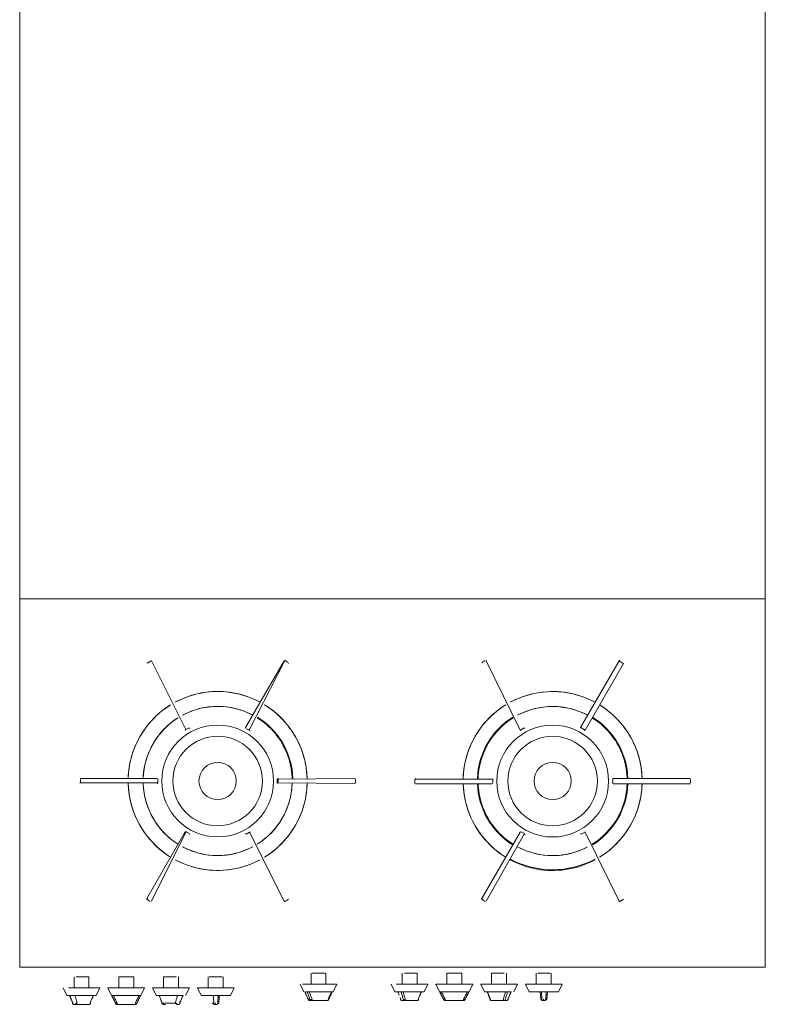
# Model space of a CAD drawing. Extents: x -1871171.1 to -1871111.3, y 2848215.5 to 2848272.6.
# Tile 4 of 96: x -1871163.3 to -1871162.3, y 2848235 to 2848236.3. Entities that reach past the tile are written whole.
import ezdxf

# ---------------------------------------------------------------- set-up
doc = ezdxf.new("R2010")
doc.units = 0
doc.header["$MEASUREMENT"] = 0
doc.layers.add('6075-BSE-ARQ-TERR$0$K-BSE-ARQ-MOB', color=8, linetype='CONTINUOUS', lineweight=5)
doc.layers.add('K-NV2-ARQ-TXT-GER', color=1, linetype='CONTINUOUS')

# ---------------------------------------------------------------- blocks, each defined once
blk = doc.blocks.new('6075-BSE-ARQ-TERR')
at = {"layer": '6075-BSE-ARQ-TERR$0$K-BSE-ARQ-MOB'}
for p, q in [((2.6588, -33.55), (2.6588, -36.5441)), ((3.6588, -36.5441), (3.6588, -33.55)), ((3.6588, -36.05), (2.6588, -36.05)), ((2.8302, -36.1362), (2.8345, -36.1337)), ((2.8817, -36.2254), (2.8354, -36.1332)), ((3.0133, -36.1332), (2.9618, -36.2224)), ((3.0141, -36.1337), (2.967, -36.2254)), ((3.019, -36.1353), (3.0147, -36.1328)), ((3.2833, -36.1329), (3.2789, -36.1354)), ((3.2846, -36.1333), (3.3301, -36.226)), ((3.4626, -36.1333), (3.4111, -36.2225)), ((3.4634, -36.1338), (3.4677, -36.1363)), ((3.4686, -36.1368), (3.4171, -36.226)), ((2.886, -36.2229), (2.8817, -36.2254)), ((2.9622, -36.2237), (2.9665, -36.2262)), ((3.3353, -36.223), (3.3309, -36.2255)), ((3.4162, -36.2255), (3.4119, -36.223)), ((2.8433, -36.2908), (2.7403, -36.2908)), ((2.7404, -36.2968), (2.7404, -36.2918)), ((2.8443, -36.2968), (2.8443, -36.2918)), ((3.0043, -36.2918), (3.1083, -36.2908)), ((3.0043, -36.2918), (3.0043, -36.2968)), ((3.0053, -36.2968), (3.0053, -36.2918)), ((3.1093, -36.2968), (3.1093, -36.2918)), ((3.1886, -36.2919), (3.1886, -36.2969)), ((3.1896, -36.2919), (3.2926, -36.2919)), ((3.2936, -36.2969), (3.2936, -36.2919)), ((3.4545, -36.2969), (3.4545, -36.2919)), ((3.5576, -36.2909), (3.4546, -36.2909)), ((3.5586, -36.2969), (3.5586, -36.2919)), ((2.8434, -36.2968), (2.7404, -36.2968)), ((3.1083, -36.2978), (3.0043, -36.2968)), ((3.1896, -36.2979), (3.2926, -36.2979)), ((3.5576, -36.2979), (3.4546, -36.2979)), ((2.8293, -36.4519), (2.8808, -36.3627)), ((2.8354, -36.4554), (2.8817, -36.3631)), ((2.8865, -36.3648), (2.8822, -36.3623)), ((2.9626, -36.3656), (2.967, -36.3631)), ((2.967, -36.3631), (3.0133, -36.4554)), ((3.3301, -36.3628), (3.2786, -36.452)), ((3.2846, -36.4555), (3.3358, -36.3649)), ((3.3358, -36.3649), (3.3314, -36.3624)), ((3.4119, -36.3657), (3.4162, -36.3632)), ((3.4171, -36.3628), (3.4626, -36.4555)), ((2.8297, -36.4532), (2.834, -36.4557)), ((3.0147, -36.4557), (3.019, -36.4532)), ((3.2789, -36.4533), (3.2833, -36.4558)), ((3.4639, -36.4558), (3.4683, -36.4533)), ((2.6588, -36.5441), (3.6588, -36.5441)), ((2.7317, -36.5718), (2.7317, -36.5568)), ((2.7347, -36.5568), (2.7517, -36.5568)), ((2.7517, -36.5568), (2.7517, -36.5718)), ((2.7917, -36.5718), (2.7917, -36.5568)), ((2.7917, -36.5568), (2.8117, -36.5568)), ((2.8117, -36.5568), (2.8117, -36.5718)), ((2.8517, -36.5718), (2.8517, -36.5568)), ((2.8517, -36.5568), (2.8688, -36.5568)), ((2.8717, -36.5568), (2.8717, -36.5718)), ((2.9117, -36.5718), (2.9117, -36.5568)), ((2.9131, -36.5568), (2.9304, -36.5568)), ((2.9317, -36.5568), (2.9317, -36.5718)), ((3.0496, -36.5668), (3.0496, -36.5518)), ((3.0509, -36.5518), (3.0683, -36.5518)), ((3.0696, -36.5518), (3.0696, -36.5668)), ((3.1717, -36.5668), (3.1717, -36.5518)), ((3.1747, -36.5518), (3.1917, -36.5518)), ((3.1917, -36.5518), (3.1917, -36.5668)), ((3.2317, -36.5668), (3.2317, -36.5518)), ((3.2317, -36.5518), (3.2517, -36.5518)), ((3.2517, -36.5518), (3.2517, -36.5668)), ((3.2917, -36.5668), (3.2917, -36.5518)), ((3.2917, -36.5518), (3.3088, -36.5518)), ((3.3117, -36.5518), (3.3117, -36.5668)), ((3.3517, -36.5668), (3.3517, -36.5518)), ((3.3531, -36.5518), (3.3704, -36.5518)), ((3.3717, -36.5518), (3.3717, -36.5668)), ((3.0399, -36.5768), (3.035, -36.5668)), ((3.0383, -36.5668), (3.0838, -36.5668)), ((3.0842, -36.5668), (3.0793, -36.5768)), ((3.162, -36.5768), (3.1571, -36.5668)), ((3.1643, -36.5668), (3.2063, -36.5668)), ((3.2064, -36.5668), (3.2014, -36.5768)), ((3.2274, -36.5877), (3.2171, -36.5668)), ((3.2171, -36.5668), (3.2664, -36.5668)), ((3.2664, -36.5668), (3.2561, -36.5877)), ((3.282, -36.5768), (3.2771, -36.5668)), ((3.2772, -36.5668), (3.3263, -36.5668)), ((3.3264, -36.5668), (3.3214, -36.5768)), ((3.342, -36.5768), (3.3371, -36.5668)), ((3.3375, -36.5668), (3.386, -36.5668)), ((3.3864, -36.5668), (3.3814, -36.5768)), ((2.722, -36.5818), (2.7171, -36.5718)), ((2.7614, -36.5818), (2.722, -36.5818)), ((2.7243, -36.5718), (2.7663, -36.5718)), ((2.7664, -36.5718), (2.7614, -36.5818)), ((2.7874, -36.5927), (2.7771, -36.5718)), ((2.7771, -36.5718), (2.8264, -36.5718)), ((2.782, -36.5818), (2.8199, -36.5818)), ((2.8264, -36.5718), (2.8161, -36.5927)), ((2.842, -36.5818), (2.8371, -36.5718)), ((2.8372, -36.5718), (2.8863, -36.5718)), ((2.8779, -36.5818), (2.842, -36.5818)), ((2.8864, -36.5718), (2.8814, -36.5818)), ((2.902, -36.5818), (2.8971, -36.5718)), ((2.8975, -36.5718), (2.946, -36.5718)), ((2.9414, -36.5818), (2.902, -36.5818)), ((2.9464, -36.5718), (2.9414, -36.5818)), ((3.0426, -36.5779), (3.0421, -36.5768)), ((3.0425, -36.5768), (3.0791, -36.5768)), ((3.2014, -36.5768), (3.162, -36.5768)), ((3.222, -36.5768), (3.2599, -36.5768)), ((3.3179, -36.5768), (3.282, -36.5768)), ((3.3814, -36.5768), (3.342, -36.5768)), ((2.752, -36.5938), (2.7345, -36.5938)), ((2.7539, -36.5915), (2.7534, -36.5927)), ((2.7894, -36.592), (2.7894, -36.5938)), ((2.8141, -36.5938), (2.7894, -36.5938)), ((2.8141, -36.5938), (2.8141, -36.592)), ((2.8501, -36.592), (2.8676, -36.592)), ((3.0714, -36.5888), (3.0499, -36.5888)), ((3.192, -36.5888), (3.1745, -36.5888)), ((3.1939, -36.5865), (3.1934, -36.5877)), ((3.2294, -36.587), (3.2294, -36.5888)), ((3.2541, -36.5888), (3.2294, -36.5888)), ((3.2541, -36.5888), (3.2541, -36.587)), ((3.309, -36.5888), (3.2915, -36.5888))]:
    blk.add_line(p, q, dxfattribs=at)
at = {"layer": '6075-BSE-ARQ-TERR$0$K-BSE-ARQ-MOB', "flags": 128}
for points in [[(2.9813, -36.1886), (2.977, -36.1865), (2.9726, -36.1844), (2.9682, -36.1826), (2.9637, -36.1809), (2.9591, -36.1794), (2.9545, -36.1781), (2.9499, -36.177), (2.9451, -36.1761), (2.9404, -36.1754), (2.9356, -36.1748), (2.9308, -36.1744), (2.9261, -36.1743), (2.9213, -36.1743), (2.9165, -36.1745), (2.9117, -36.1749), (2.9069, -36.1755), (2.9022, -36.1763), (2.8975, -36.1773), (2.8928, -36.1785), (2.8882, -36.1798), (2.8837, -36.1814), (2.8792, -36.1831), (2.8748, -36.185), (2.8704, -36.187), (2.8674, -36.1886)], [(3.4305, -36.1887), (3.4263, -36.1865), (3.4219, -36.1845), (3.4175, -36.1827), (3.413, -36.181), (3.4084, -36.1795), (3.4038, -36.1782), (3.3991, -36.1771), (3.3944, -36.1762), (3.3897, -36.1754), (3.3849, -36.1749), (3.3801, -36.1745), (3.3753, -36.1744), (3.3705, -36.1744), (3.3657, -36.1746), (3.3609, -36.175), (3.3562, -36.1756), (3.3514, -36.1764), (3.3467, -36.1774), (3.3421, -36.1786), (3.3375, -36.1799), (3.3329, -36.1815), (3.3285, -36.1832), (3.324, -36.1851), (3.3197, -36.1871), (3.3166, -36.1887)], [(2.8613, -36.1921), (2.8573, -36.1947), (2.8534, -36.1975), (2.8495, -36.2004), (2.8458, -36.2035), (2.8423, -36.2067), (2.8388, -36.21), (2.8355, -36.2135), (2.8324, -36.2171), (2.8294, -36.2209), (2.8265, -36.2247), (2.8238, -36.2287), (2.8213, -36.2328), (2.8189, -36.2369), (2.8167, -36.2412), (2.8147, -36.2456), (2.8128, -36.25), (2.8111, -36.2545), (2.8096, -36.259), (2.8083, -36.2637), (2.8072, -36.2683), (2.8062, -36.273), (2.8055, -36.2778), (2.8049, -36.2825), (2.8045, -36.2873), (2.8044, -36.2908)], [(2.8774, -36.206), (2.8809, -36.2042), (2.8846, -36.2025), (2.8883, -36.201), (2.892, -36.1996), (2.8959, -36.1984), (2.8997, -36.1973), (2.9036, -36.1964), (2.9075, -36.1957), (2.9115, -36.1951), (2.9155, -36.1947), (2.9195, -36.1944), (2.9235, -36.1943), (2.9275, -36.1943), (2.9315, -36.1945), (2.9354, -36.1949), (2.9394, -36.1954), (2.9433, -36.1961), (2.9473, -36.1969), (2.9511, -36.1979), (2.955, -36.1991), (2.9587, -36.2004), (2.9625, -36.2018), (2.9661, -36.2034), (2.9697, -36.2052), (2.9713, -36.206)], [(3.0443, -36.2908), (3.044, -36.286), (3.0436, -36.2812), (3.043, -36.2764), (3.0422, -36.2717), (3.0412, -36.267), (3.04, -36.2624), (3.0386, -36.2578), (3.0371, -36.2532), (3.0353, -36.2487), (3.0334, -36.2443), (3.0314, -36.24), (3.0291, -36.2358), (3.0267, -36.2316), (3.0241, -36.2276), (3.0213, -36.2237), (3.0184, -36.2198), (3.0154, -36.2161), (3.0122, -36.2125), (3.0089, -36.2091), (3.0054, -36.2058), (3.0018, -36.2026), (2.998, -36.1996), (2.9942, -36.1967), (2.9902, -36.194), (2.9873, -36.1921)], [(3.3106, -36.1922), (3.3065, -36.1948), (3.3026, -36.1976), (3.2988, -36.2005), (3.2951, -36.2036), (3.2915, -36.2068), (3.2881, -36.2101), (3.2848, -36.2136), (3.2817, -36.2172), (3.2786, -36.221), (3.2758, -36.2248), (3.2731, -36.2288), (3.2705, -36.2329), (3.2682, -36.237), (3.266, -36.2413), (3.2639, -36.2456), (3.2621, -36.2501), (3.2604, -36.2546), (3.2589, -36.2591), (3.2576, -36.2637), (3.2564, -36.2684), (3.2555, -36.2731), (3.2547, -36.2778), (3.2542, -36.2826), (3.2538, -36.2874), (3.2536, -36.2909)], [(3.3266, -36.2061), (3.3302, -36.2043), (3.3339, -36.2026), (3.3376, -36.2011), (3.3413, -36.1997), (3.3451, -36.1985), (3.349, -36.1974), (3.3529, -36.1965), (3.3568, -36.1958), (3.3608, -36.1952), (3.3647, -36.1948), (3.3687, -36.1945), (3.3727, -36.1944), (3.3767, -36.1944), (3.3807, -36.1946), (3.3847, -36.195), (3.3887, -36.1955), (3.3926, -36.1962), (3.3965, -36.197), (3.4004, -36.198), (3.4042, -36.1992), (3.408, -36.2005), (3.4117, -36.2019), (3.4154, -36.2035), (3.419, -36.2053), (3.4205, -36.2061)], [(3.4935, -36.2909), (3.4933, -36.2861), (3.4929, -36.2813), (3.4923, -36.2765), (3.4914, -36.2718), (3.4904, -36.2671), (3.4893, -36.2624), (3.4879, -36.2578), (3.4863, -36.2533), (3.4846, -36.2488), (3.4827, -36.2444), (3.4806, -36.2401), (3.4784, -36.2359), (3.4759, -36.2317), (3.4734, -36.2277), (3.4706, -36.2237), (3.4677, -36.2199), (3.4647, -36.2162), (3.4615, -36.2126), (3.4581, -36.2092), (3.4546, -36.2059), (3.451, -36.2027), (3.4473, -36.1997), (3.4435, -36.1968), (3.4395, -36.1941), (3.4366, -36.1922)], [(2.8244, -36.2908), (2.8246, -36.2868), (2.825, -36.2828), (2.8255, -36.2788), (2.8262, -36.2749), (2.8271, -36.271), (2.8281, -36.2671), (2.8292, -36.2633), (2.8306, -36.2595), (2.832, -36.2558), (2.8336, -36.2521), (2.8354, -36.2485), (2.8373, -36.245), (2.8393, -36.2416), (2.8415, -36.2382), (2.8438, -36.235), (2.8462, -36.2318), (2.8488, -36.2287), (2.8515, -36.2257), (2.8543, -36.2229), (2.8572, -36.2201), (2.8602, -36.2175), (2.8633, -36.215), (2.8666, -36.2126), (2.8699, -36.2104), (2.8713, -36.2095)], [(2.9773, -36.2095), (2.9807, -36.2117), (2.9839, -36.214), (2.9871, -36.2164), (2.9902, -36.219), (2.9931, -36.2217), (2.996, -36.2245), (2.9987, -36.2274), (3.0013, -36.2304), (3.0038, -36.2336), (3.0062, -36.2368), (3.0084, -36.2401), (3.0105, -36.2435), (3.0124, -36.247), (3.0143, -36.2506), (3.0159, -36.2542), (3.0175, -36.2579), (3.0189, -36.2617), (3.0201, -36.2655), (3.0212, -36.2693), (3.0221, -36.2732), (3.0228, -36.2771), (3.0234, -36.2811), (3.0239, -36.2851), (3.0242, -36.2891), (3.0243, -36.2908)], [(3.2736, -36.2909), (3.2739, -36.2869), (3.2742, -36.2829), (3.2748, -36.2789), (3.2755, -36.275), (3.2763, -36.2711), (3.2773, -36.2672), (3.2785, -36.2634), (3.2798, -36.2596), (3.2813, -36.2559), (3.2829, -36.2522), (3.2847, -36.2486), (3.2866, -36.2451), (3.2886, -36.2417), (3.2908, -36.2383), (3.2931, -36.235), (3.2955, -36.2319), (3.2981, -36.2288), (3.3008, -36.2258), (3.3036, -36.223), (3.3065, -36.2202), (3.3095, -36.2176), (3.3126, -36.2151), (3.3158, -36.2127), (3.3191, -36.2105), (3.3206, -36.2096)], [(3.4266, -36.2096), (3.4299, -36.2117), (3.4332, -36.2141), (3.4364, -36.2165), (3.4394, -36.2191), (3.4424, -36.2218), (3.4452, -36.2246), (3.448, -36.2275), (3.4506, -36.2305), (3.4531, -36.2337), (3.4554, -36.2369), (3.4577, -36.2402), (3.4598, -36.2436), (3.4617, -36.2471), (3.4635, -36.2507), (3.4652, -36.2543), (3.4667, -36.258), (3.4681, -36.2617), (3.4693, -36.2656), (3.4704, -36.2694), (3.4713, -36.2733), (3.4721, -36.2772), (3.4727, -36.2812), (3.4732, -36.2852), (3.4735, -36.2891), (3.4735, -36.2909)], [(2.8044, -36.2978), (2.8046, -36.3026), (2.805, -36.3073), (2.8057, -36.3121), (2.8065, -36.3168), (2.8075, -36.3215), (2.8086, -36.3262), (2.81, -36.3308), (2.8116, -36.3353), (2.8133, -36.3398), (2.8152, -36.3442), (2.8173, -36.3485), (2.8195, -36.3528), (2.822, -36.3569), (2.8246, -36.361), (2.8273, -36.3649), (2.8302, -36.3687), (2.8333, -36.3724), (2.8364, -36.376), (2.8398, -36.3794), (2.8433, -36.3828), (2.8469, -36.3859), (2.8506, -36.389), (2.8544, -36.3918), (2.8584, -36.3945), (2.8613, -36.3964)], [(2.8713, -36.3791), (2.868, -36.3769), (2.8647, -36.3746), (2.8615, -36.3721), (2.8585, -36.3695), (2.8555, -36.3669), (2.8527, -36.364), (2.8499, -36.3611), (2.8473, -36.3581), (2.8448, -36.355), (2.8425, -36.3517), (2.8402, -36.3484), (2.8381, -36.345), (2.8362, -36.3415), (2.8344, -36.338), (2.8327, -36.3343), (2.8312, -36.3306), (2.8298, -36.3269), (2.8286, -36.3231), (2.8275, -36.3192), (2.8266, -36.3153), (2.8258, -36.3114), (2.8252, -36.3075), (2.8247, -36.3035), (2.8245, -36.2995), (2.8244, -36.2978)], [(3.0243, -36.2978), (3.024, -36.3018), (3.0237, -36.3057), (3.0231, -36.3097), (3.0224, -36.3136), (3.0216, -36.3176), (3.0206, -36.3214), (3.0194, -36.3253), (3.0181, -36.329), (3.0166, -36.3328), (3.015, -36.3364), (3.0132, -36.34), (3.0113, -36.3435), (3.0093, -36.347), (3.0071, -36.3503), (3.0048, -36.3536), (3.0024, -36.3568), (2.9998, -36.3598), (2.9971, -36.3628), (2.9943, -36.3657), (2.9914, -36.3684), (2.9884, -36.371), (2.9853, -36.3735), (2.9821, -36.3759), (2.9788, -36.3781), (2.9773, -36.3791)], [(2.9873, -36.3964), (2.9914, -36.3938), (2.9953, -36.391), (2.9991, -36.3881), (3.0028, -36.3851), (3.0064, -36.3818), (3.0098, -36.3785), (3.0131, -36.375), (3.0163, -36.3714), (3.0193, -36.3677), (3.0221, -36.3638), (3.0248, -36.3598), (3.0274, -36.3558), (3.0297, -36.3516), (3.032, -36.3473), (3.034, -36.343), (3.0358, -36.3386), (3.0375, -36.3341), (3.039, -36.3295), (3.0403, -36.3249), (3.0415, -36.3202), (3.0424, -36.3155), (3.0432, -36.3108), (3.0437, -36.306), (3.0441, -36.3012), (3.0443, -36.2978)], [(3.2536, -36.2979), (3.2539, -36.3027), (3.2543, -36.3074), (3.2549, -36.3122), (3.2557, -36.3169), (3.2567, -36.3216), (3.2579, -36.3263), (3.2593, -36.3309), (3.2608, -36.3354), (3.2626, -36.3399), (3.2645, -36.3443), (3.2666, -36.3486), (3.2688, -36.3529), (3.2712, -36.357), (3.2738, -36.361), (3.2766, -36.365), (3.2795, -36.3688), (3.2825, -36.3725), (3.2857, -36.3761), (3.2891, -36.3795), (3.2925, -36.3828), (3.2961, -36.386), (3.2999, -36.389), (3.3037, -36.3919), (3.3077, -36.3946), (3.3106, -36.3965)], [(3.3206, -36.3792), (3.3172, -36.377), (3.314, -36.3747), (3.3108, -36.3722), (3.3078, -36.3696), (3.3048, -36.3669), (3.3019, -36.3641), (3.2992, -36.3612), (3.2966, -36.3582), (3.2941, -36.3551), (3.2917, -36.3518), (3.2895, -36.3485), (3.2874, -36.3451), (3.2855, -36.3416), (3.2836, -36.3381), (3.282, -36.3344), (3.2804, -36.3307), (3.2791, -36.327), (3.2778, -36.3232), (3.2768, -36.3193), (3.2758, -36.3154), (3.2751, -36.3115), (3.2745, -36.3075), (3.274, -36.3036), (3.2737, -36.2996), (3.2736, -36.2979)], [(3.4735, -36.2979), (3.4733, -36.3019), (3.4729, -36.3058), (3.4724, -36.3098), (3.4717, -36.3137), (3.4708, -36.3176), (3.4698, -36.3215), (3.4687, -36.3253), (3.4674, -36.3291), (3.4659, -36.3328), (3.4643, -36.3365), (3.4625, -36.3401), (3.4606, -36.3436), (3.4586, -36.3471), (3.4564, -36.3504), (3.4541, -36.3537), (3.4517, -36.3568), (3.4491, -36.3599), (3.4464, -36.3629), (3.4436, -36.3657), (3.4407, -36.3685), (3.4377, -36.3711), (3.4346, -36.3736), (3.4313, -36.376), (3.428, -36.3782), (3.4266, -36.3792)], [(3.4366, -36.3965), (3.4406, -36.3939), (3.4446, -36.3911), (3.4484, -36.3882), (3.4521, -36.3851), (3.4556, -36.3819), (3.4591, -36.3786), (3.4624, -36.3751), (3.4655, -36.3715), (3.4685, -36.3677), (3.4714, -36.3639), (3.4741, -36.3599), (3.4766, -36.3559), (3.479, -36.3517), (3.4812, -36.3474), (3.4833, -36.3431), (3.4851, -36.3387), (3.4868, -36.3342), (3.4883, -36.3296), (3.4896, -36.325), (3.4907, -36.3203), (3.4917, -36.3156), (3.4924, -36.3109), (3.493, -36.3061), (3.4934, -36.3013), (3.4935, -36.2979)], [(2.9713, -36.3826), (2.9677, -36.3844), (2.9641, -36.386), (2.9603, -36.3876), (2.9566, -36.3889), (2.9528, -36.3901), (2.9489, -36.3912), (2.945, -36.3921), (2.9411, -36.3929), (2.9371, -36.3934), (2.9332, -36.3939), (2.9292, -36.3942), (2.9252, -36.3943), (2.9212, -36.3942), (2.9172, -36.394), (2.9132, -36.3937), (2.9092, -36.3931), (2.9053, -36.3924), (2.9014, -36.3916), (2.8975, -36.3906), (2.8937, -36.3895), (2.8899, -36.3882), (2.8862, -36.3867), (2.8825, -36.3851), (2.8789, -36.3834), (2.8774, -36.3826)], [(3.4205, -36.3827), (3.417, -36.3845), (3.4133, -36.3861), (3.4096, -36.3876), (3.4059, -36.389), (3.402, -36.3902), (3.3982, -36.3913), (3.3943, -36.3922), (3.3904, -36.3929), (3.3864, -36.3935), (3.3824, -36.394), (3.3784, -36.3942), (3.3744, -36.3944), (3.3704, -36.3943), (3.3665, -36.3941), (3.3625, -36.3937), (3.3585, -36.3932), (3.3546, -36.3925), (3.3507, -36.3917), (3.3468, -36.3907), (3.3429, -36.3895), (3.3392, -36.3882), (3.3354, -36.3868), (3.3318, -36.3852), (3.3282, -36.3835), (3.3266, -36.3827)], [(2.8674, -36.3999), (2.8716, -36.4021), (2.876, -36.4041), (2.8804, -36.406), (2.8849, -36.4076), (2.8895, -36.4091), (2.8941, -36.4104), (2.8988, -36.4115), (2.9035, -36.4125), (2.9082, -36.4132), (2.913, -36.4137), (2.9178, -36.4141), (2.9226, -36.4143), (2.9274, -36.4142), (2.9322, -36.414), (2.937, -36.4136), (2.9417, -36.413), (2.9465, -36.4122), (2.9512, -36.4112), (2.9558, -36.4101), (2.9604, -36.4087), (2.965, -36.4072), (2.9694, -36.4055), (2.9739, -36.4036), (2.9782, -36.4015), (2.9813, -36.3999)], [(3.3166, -36.4), (3.3209, -36.4022), (3.3253, -36.4042), (3.3297, -36.406), (3.3342, -36.4077), (3.3388, -36.4092), (3.3434, -36.4105), (3.3481, -36.4116), (3.3528, -36.4125), (3.3575, -36.4133), (3.3623, -36.4138), (3.3671, -36.4142), (3.3719, -36.4143), (3.3767, -36.4143), (3.3815, -36.4141), (3.3862, -36.4137), (3.391, -36.4131), (3.3957, -36.4123), (3.4004, -36.4113), (3.4051, -36.4102), (3.4097, -36.4088), (3.4142, -36.4073), (3.4187, -36.4055), (3.4231, -36.4037), (3.4275, -36.4016), (3.4305, -36.4)], [(2.7256, -36.5818), (2.7261, -36.583), (2.7266, -36.5842), (2.7271, -36.5854), (2.7276, -36.5866), (2.7281, -36.5878), (2.7286, -36.5891), (2.7291, -36.5903), (2.7295, -36.5915), (2.73, -36.5927)], [(2.7278, -36.5863), (2.7273, -36.5852), (2.7269, -36.5841), (2.7264, -36.5829), (2.726, -36.5818)], [(2.733, -36.5818), (2.7334, -36.5829), (2.7337, -36.5841), (2.734, -36.5852), (2.7343, -36.5863), (2.7346, -36.5875), (2.735, -36.5886), (2.7353, -36.5897), (2.7356, -36.5908), (2.7359, -36.592)], [(2.7534, -36.592), (2.7538, -36.5908), (2.7543, -36.5897), (2.7548, -36.5886), (2.7552, -36.5875), (2.7557, -36.5863), (2.7561, -36.5852), (2.7566, -36.5841), (2.757, -36.5829), (2.7575, -36.5818)], [(2.7579, -36.5818), (2.7574, -36.583), (2.7569, -36.5842), (2.7564, -36.5854), (2.7559, -36.5866)], [(2.7876, -36.5927), (2.787, -36.5915), (2.7864, -36.5903), (2.7859, -36.5891), (2.7853, -36.5878), (2.7847, -36.5866), (2.7841, -36.5854), (2.7835, -36.5842), (2.7829, -36.583), (2.7823, -36.5818)], [(2.7844, -36.5818), (2.785, -36.5829), (2.7855, -36.5841), (2.7861, -36.5852), (2.7866, -36.5863), (2.7872, -36.5875), (2.7877, -36.5886), (2.7883, -36.5897), (2.7888, -36.5908), (2.7894, -36.592)], [(2.8141, -36.592), (2.8147, -36.5908), (2.8152, -36.5897), (2.8157, -36.5886), (2.8163, -36.5875), (2.8168, -36.5863), (2.8174, -36.5852), (2.8179, -36.5841), (2.8185, -36.5829), (2.819, -36.5818)], [(2.8159, -36.5927), (2.8165, -36.5915), (2.817, -36.5903), (2.8176, -36.5891), (2.8182, -36.5878), (2.8188, -36.5866), (2.8194, -36.5854), (2.82, -36.5842), (2.8206, -36.583), (2.8211, -36.5818)], [(2.846, -36.5818), (2.8464, -36.5829), (2.8469, -36.5841), (2.8473, -36.5852), (2.8478, -36.5863), (2.8483, -36.5875), (2.8487, -36.5886), (2.8492, -36.5897), (2.8496, -36.5908), (2.8501, -36.592)], [(2.8676, -36.592), (2.8679, -36.5908), (2.8682, -36.5897), (2.8685, -36.5886), (2.8688, -36.5875), (2.8692, -36.5863), (2.8695, -36.5852), (2.8698, -36.5841), (2.8701, -36.5829), (2.8704, -36.5818)], [(2.8734, -36.5927), (2.8739, -36.5915), (2.8744, -36.5903), (2.8749, -36.5891), (2.8754, -36.5878), (2.8759, -36.5866), (2.8764, -36.5854), (2.8769, -36.5842), (2.8774, -36.583), (2.8779, -36.5818)], [(2.8775, -36.5818), (2.877, -36.5829), (2.8766, -36.5841), (2.8761, -36.5852), (2.8757, -36.5863)], [(2.9184, -36.5818), (2.9185, -36.583), (2.9186, -36.5842), (2.9187, -36.5854), (2.9188, -36.5866), (2.9189, -36.5878), (2.919, -36.5891), (2.9191, -36.5903), (2.9192, -36.5915), (2.9193, -36.5927)], [(2.9242, -36.5927), (2.9243, -36.5915), (2.9244, -36.5903), (2.9245, -36.5891), (2.9246, -36.5878), (2.9247, -36.5866), (2.9248, -36.5854), (2.9249, -36.5842), (2.925, -36.583), (2.9251, -36.5818)], [(2.9267, -36.5818), (2.9265, -36.5841), (2.9264, -36.5852), (2.9259, -36.592)], [(3.0411, -36.5768), (3.0417, -36.578), (3.0422, -36.5792), (3.0428, -36.5804), (3.0433, -36.5816), (3.0439, -36.5828), (3.0445, -36.5841), (3.045, -36.5853), (3.0456, -36.5865), (3.0461, -36.5877)], [(3.0486, -36.5877), (3.0481, -36.5865), (3.0477, -36.5853), (3.0472, -36.5841), (3.0467, -36.5828), (3.0463, -36.5816), (3.0458, -36.5804), (3.0454, -36.5792), (3.0449, -36.578), (3.0445, -36.5768)], [(3.0471, -36.5768), (3.0475, -36.5779), (3.048, -36.5791), (3.0484, -36.5802), (3.0488, -36.5813), (3.0492, -36.5825), (3.0497, -36.5836), (3.0501, -36.5847), (3.0505, -36.5858), (3.0509, -36.587)], [(3.0724, -36.587), (3.0729, -36.5858), (3.0734, -36.5847), (3.0739, -36.5836), (3.0745, -36.5825), (3.075, -36.5813), (3.0755, -36.5802), (3.076, -36.5791), (3.0765, -36.5779), (3.0771, -36.5768)], [(3.0781, -36.5768), (3.0775, -36.578), (3.077, -36.5792), (3.0764, -36.5804), (3.0758, -36.5816), (3.0753, -36.5828), (3.0747, -36.5841), (3.0742, -36.5853), (3.0736, -36.5865), (3.073, -36.5877)], [(3.1678, -36.5813), (3.1673, -36.5802), (3.1669, -36.5791), (3.1664, -36.5779), (3.166, -36.5768)], [(3.1735, -36.5877), (3.1731, -36.5865), (3.1728, -36.5853), (3.1724, -36.5841), (3.1721, -36.5828), (3.1718, -36.5816), (3.1714, -36.5804), (3.1711, -36.5792), (3.1707, -36.578), (3.1704, -36.5768)], [(3.173, -36.5768), (3.1734, -36.5779), (3.1737, -36.5791), (3.174, -36.5802), (3.1743, -36.5813), (3.1746, -36.5825), (3.175, -36.5836), (3.1753, -36.5847), (3.1756, -36.5858), (3.1759, -36.587)], [(3.1934, -36.587), (3.1938, -36.5858), (3.1943, -36.5847), (3.1948, -36.5836), (3.1952, -36.5825), (3.1957, -36.5813), (3.1961, -36.5802), (3.1966, -36.5791), (3.197, -36.5779), (3.1975, -36.5768)], [(3.1979, -36.5768), (3.1974, -36.578), (3.1969, -36.5792), (3.1964, -36.5804), (3.1959, -36.5816)], [(3.2276, -36.5877), (3.227, -36.5865), (3.2264, -36.5853), (3.2259, -36.5841), (3.2253, -36.5828), (3.2247, -36.5816), (3.2241, -36.5804), (3.2235, -36.5792), (3.2229, -36.578), (3.2223, -36.5768)], [(3.2244, -36.5768), (3.225, -36.5779), (3.2255, -36.5791), (3.2261, -36.5802), (3.2266, -36.5813), (3.2272, -36.5825), (3.2277, -36.5836), (3.2283, -36.5847), (3.2288, -36.5858), (3.2294, -36.587)], [(3.2541, -36.587), (3.2547, -36.5858), (3.2552, -36.5847), (3.2557, -36.5836), (3.2563, -36.5825), (3.2568, -36.5813), (3.2574, -36.5802), (3.2579, -36.5791), (3.2585, -36.5779), (3.259, -36.5768)], [(3.2559, -36.5877), (3.2565, -36.5865), (3.257, -36.5853), (3.2576, -36.5841), (3.2582, -36.5828), (3.2588, -36.5816), (3.2594, -36.5804), (3.26, -36.5792), (3.2606, -36.578), (3.2611, -36.5768)], [(3.286, -36.5768), (3.2864, -36.5779), (3.2869, -36.5791), (3.2873, -36.5802), (3.2878, -36.5813), (3.2883, -36.5825), (3.2887, -36.5836), (3.2892, -36.5847), (3.2896, -36.5858), (3.2901, -36.587)], [(3.29, -36.5877), (3.2895, -36.5865), (3.2891, -36.5853), (3.2886, -36.5841), (3.2881, -36.5828), (3.2876, -36.5816)], [(3.3076, -36.587), (3.3079, -36.5858), (3.3082, -36.5847), (3.3085, -36.5836), (3.3088, -36.5825), (3.3092, -36.5813), (3.3095, -36.5802), (3.3098, -36.5791), (3.3101, -36.5779), (3.3104, -36.5768)], [(3.3131, -36.5768), (3.3127, -36.578), (3.3124, -36.5792), (3.3121, -36.5804), (3.3117, -36.5816), (3.3114, -36.5828), (3.311, -36.5841), (3.3107, -36.5853), (3.3104, -36.5865), (3.31, -36.5877)], [(3.3134, -36.5877), (3.3139, -36.5865), (3.3144, -36.5853), (3.3149, -36.5841), (3.3154, -36.5828), (3.3159, -36.5816), (3.3164, -36.5804), (3.3169, -36.5792), (3.3174, -36.578), (3.3179, -36.5768)], [(3.3175, -36.5768), (3.317, -36.5779), (3.3166, -36.5791), (3.3161, -36.5802), (3.3157, -36.5813)], [(3.3576, -36.587), (3.3567, -36.5768)], [(3.3584, -36.5768), (3.3585, -36.578), (3.3586, -36.5792), (3.3587, -36.5804), (3.3588, -36.5816), (3.3589, -36.5828), (3.359, -36.5841), (3.3591, -36.5853), (3.3592, -36.5865), (3.3593, -36.5877)], [(3.3642, -36.5877), (3.3643, -36.5865), (3.3644, -36.5853), (3.3645, -36.5841), (3.3646, -36.5828), (3.3647, -36.5816), (3.3648, -36.5804), (3.3649, -36.5792), (3.365, -36.578), (3.3651, -36.5768)], [(3.3646, -36.5828), (3.3645, -36.5841), (3.3644, -36.5853), (3.3643, -36.5865), (3.3642, -36.5877)], [(3.3659, -36.587), (3.3667, -36.5768)], [(2.7301, -36.592), (2.7296, -36.5908), (2.7292, -36.5897)], [(2.7315, -36.5938), (2.7314, -36.5938), (2.7313, -36.5938), (2.7312, -36.5938), (2.7311, -36.5937), (2.731, -36.5937), (2.7308, -36.5937), (2.7307, -36.5937), (2.7307, -36.5936), (2.7306, -36.5936), (2.7305, -36.5935), (2.7304, -36.5935), (2.7303, -36.5934), (2.7302, -36.5934), (2.7302, -36.5933), (2.7301, -36.5932), (2.7301, -36.5932), (2.73, -36.5931), (2.7299, -36.5931), (2.7299, -36.593), (2.7299, -36.5929), (2.7298, -36.5929), (2.7298, -36.5928), (2.7297, -36.5927), (2.7297, -36.5927), (2.7297, -36.5926), (2.7297, -36.5926), (2.7296, -36.5925)], [(2.7345, -36.5938), (2.7315, -36.5938)], [(2.749, -36.5938), (2.752, -36.5938)], [(2.7538, -36.5925), (2.7538, -36.5926), (2.7538, -36.5926), (2.7538, -36.5927), (2.7537, -36.5928), (2.7537, -36.5928), (2.7537, -36.5929), (2.7536, -36.593), (2.7536, -36.593), (2.7535, -36.5931), (2.7535, -36.5931), (2.7534, -36.5932), (2.7533, -36.5933), (2.7533, -36.5933), (2.7532, -36.5934), (2.7531, -36.5934), (2.7531, -36.5935), (2.753, -36.5935), (2.7529, -36.5936), (2.7528, -36.5936), (2.7527, -36.5937), (2.7526, -36.5937), (2.7525, -36.5937), (2.7524, -36.5938), (2.7523, -36.5938), (2.7522, -36.5938), (2.7521, -36.5938), (2.752, -36.5938)], [(2.7874, -36.5927), (2.7874, -36.5928), (2.7875, -36.5928), (2.7875, -36.5929), (2.7876, -36.593), (2.7876, -36.593), (2.7877, -36.5931), (2.7877, -36.5931), (2.7878, -36.5932), (2.7878, -36.5933), (2.7879, -36.5933), (2.788, -36.5934), (2.788, -36.5934), (2.7881, -36.5935), (2.7881, -36.5935), (2.7882, -36.5935), (2.7883, -36.5936), (2.7884, -36.5936), (2.7884, -36.5936), (2.7885, -36.5937), (2.7886, -36.5937), (2.7887, -36.5937), (2.7887, -36.5937), (2.7888, -36.5938), (2.7889, -36.5938), (2.789, -36.5938), (2.7891, -36.5938), (2.7891, -36.5938), (2.7892, -36.5938)], [(2.7892, -36.5938), (2.7894, -36.5938)], [(2.8143, -36.5938), (2.8141, -36.5938)], [(2.8143, -36.5938), (2.8144, -36.5938), (2.8144, -36.5938), (2.8145, -36.5938), (2.8146, -36.5938), (2.8147, -36.5938), (2.8148, -36.5937), (2.8148, -36.5937), (2.8149, -36.5937), (2.815, -36.5937), (2.8151, -36.5936), (2.8151, -36.5936), (2.8152, -36.5936), (2.8153, -36.5935), (2.8153, -36.5935), (2.8154, -36.5934), (2.8155, -36.5934), (2.8155, -36.5934), (2.8156, -36.5933), (2.8157, -36.5932), (2.8157, -36.5932), (2.8158, -36.5931), (2.8158, -36.5931), (2.8159, -36.593), (2.8159, -36.5929), (2.816, -36.5929), (2.816, -36.5928), (2.816, -36.5927), (2.8161, -36.5927)], [(2.85, -36.5927), (2.8495, -36.5915), (2.8491, -36.5903), (2.8486, -36.5891), (2.8481, -36.5878), (2.8476, -36.5866)], [(2.8515, -36.5938), (2.8514, -36.5938), (2.8513, -36.5938), (2.8512, -36.5938), (2.8511, -36.5937), (2.851, -36.5937), (2.8508, -36.5937), (2.8507, -36.5937), (2.8507, -36.5936), (2.8506, -36.5936), (2.8505, -36.5935), (2.8504, -36.5935), (2.8503, -36.5934), (2.8502, -36.5934), (2.8502, -36.5933), (2.8501, -36.5932), (2.8501, -36.5932), (2.85, -36.5931), (2.8499, -36.5931), (2.8499, -36.593), (2.8499, -36.5929), (2.8498, -36.5929), (2.8498, -36.5928), (2.8497, -36.5927), (2.8497, -36.5927), (2.8497, -36.5926), (2.8497, -36.5926), (2.8496, -36.5925)], [(2.8515, -36.5938), (2.8545, -36.5938)], [(2.872, -36.5938), (2.869, -36.5938)], [(2.8738, -36.5925), (2.8738, -36.5926), (2.8738, -36.5926), (2.8738, -36.5927), (2.8737, -36.5928), (2.8737, -36.5928), (2.8737, -36.5929), (2.8736, -36.593), (2.8736, -36.593), (2.8735, -36.5931), (2.8735, -36.5931), (2.8734, -36.5932), (2.8733, -36.5933), (2.8733, -36.5933), (2.8732, -36.5934), (2.8731, -36.5934), (2.8731, -36.5935), (2.873, -36.5935), (2.8729, -36.5936), (2.8728, -36.5936), (2.8727, -36.5937), (2.8726, -36.5937), (2.8725, -36.5937), (2.8724, -36.5938), (2.8723, -36.5938), (2.8722, -36.5938), (2.8721, -36.5938), (2.872, -36.5938)], [(2.8743, -36.5897), (2.8738, -36.5908), (2.8734, -36.592)], [(2.9193, -36.5927), (2.9192, -36.5915), (2.9191, -36.5903), (2.919, -36.5891), (2.9189, -36.5878)], [(2.9239, -36.5938), (2.9196, -36.5938)], [(3.0478, -36.5888), (3.0477, -36.5888), (3.0476, -36.5888), (3.0476, -36.5888), (3.0475, -36.5888), (3.0474, -36.5887), (3.0473, -36.5887), (3.0472, -36.5887), (3.0471, -36.5887), (3.047, -36.5886), (3.047, -36.5886), (3.0469, -36.5886), (3.0468, -36.5885), (3.0467, -36.5885), (3.0467, -36.5884), (3.0466, -36.5884), (3.0465, -36.5883), (3.0465, -36.5883), (3.0464, -36.5882), (3.0463, -36.5881), (3.0463, -36.5881), (3.0462, -36.588), (3.0462, -36.588), (3.0462, -36.5879), (3.0461, -36.5878), (3.0461, -36.5878), (3.046, -36.5877), (3.046, -36.5876), (3.046, -36.5876)], [(3.0499, -36.5888), (3.0478, -36.5888)], [(3.0692, -36.5888), (3.0714, -36.5888)], [(3.0732, -36.5876), (3.0731, -36.5877), (3.0731, -36.5878), (3.0731, -36.5878), (3.073, -36.5879), (3.073, -36.588), (3.0729, -36.588), (3.0729, -36.5881), (3.0728, -36.5881), (3.0728, -36.5882), (3.0727, -36.5883), (3.0727, -36.5883), (3.0726, -36.5884), (3.0725, -36.5884), (3.0725, -36.5885), (3.0724, -36.5885), (3.0723, -36.5886), (3.0722, -36.5886), (3.0722, -36.5886), (3.0721, -36.5887), (3.072, -36.5887), (3.0719, -36.5887), (3.0718, -36.5887), (3.0717, -36.5888), (3.0716, -36.5888), (3.0716, -36.5888), (3.0715, -36.5888), (3.0714, -36.5888), (3.0714, -36.5888)], [(3.1701, -36.587), (3.1696, -36.5858), (3.1692, -36.5847)], [(3.1715, -36.5888), (3.1714, -36.5888), (3.1713, -36.5888), (3.1712, -36.5888), (3.1711, -36.5887), (3.171, -36.5887), (3.1708, -36.5887), (3.1707, -36.5887), (3.1707, -36.5886), (3.1706, -36.5886), (3.1705, -36.5885), (3.1704, -36.5885), (3.1703, -36.5884), (3.1702, -36.5884), (3.1702, -36.5883), (3.1701, -36.5882), (3.1701, -36.5882), (3.17, -36.5881), (3.1699, -36.5881), (3.1699, -36.588), (3.1699, -36.5879), (3.1698, -36.5879), (3.1698, -36.5878), (3.1697, -36.5877), (3.1697, -36.5877), (3.1697, -36.5876), (3.1697, -36.5876), (3.1696, -36.5875)], [(3.1745, -36.5888), (3.1715, -36.5888)], [(3.189, -36.5888), (3.192, -36.5888)], [(3.1938, -36.5875), (3.1938, -36.5876), (3.1938, -36.5876), (3.1938, -36.5877), (3.1937, -36.5878), (3.1937, -36.5878), (3.1937, -36.5879), (3.1936, -36.588), (3.1936, -36.588), (3.1935, -36.5881), (3.1935, -36.5881), (3.1934, -36.5882), (3.1933, -36.5883), (3.1933, -36.5883), (3.1932, -36.5884), (3.1931, -36.5884), (3.1931, -36.5885), (3.193, -36.5885), (3.1929, -36.5886), (3.1928, -36.5886), (3.1927, -36.5887), (3.1926, -36.5887), (3.1925, -36.5887), (3.1924, -36.5888), (3.1923, -36.5888), (3.1922, -36.5888), (3.1921, -36.5888), (3.192, -36.5888)], [(3.2274, -36.5877), (3.2274, -36.5878), (3.2275, -36.5878), (3.2275, -36.5879), (3.2276, -36.588), (3.2276, -36.588), (3.2277, -36.5881), (3.2277, -36.5881), (3.2278, -36.5882), (3.2278, -36.5883), (3.2279, -36.5883), (3.228, -36.5884), (3.228, -36.5884), (3.2281, -36.5885), (3.2281, -36.5885), (3.2282, -36.5885), (3.2283, -36.5886), (3.2284, -36.5886), (3.2284, -36.5886), (3.2285, -36.5887), (3.2286, -36.5887), (3.2287, -36.5887), (3.2287, -36.5887), (3.2288, -36.5888), (3.2289, -36.5888), (3.229, -36.5888), (3.2291, -36.5888), (3.2291, -36.5888), (3.2292, -36.5888)], [(3.2294, -36.5888), (3.2292, -36.5888)], [(3.2541, -36.5888), (3.2543, -36.5888)], [(3.2543, -36.5888), (3.2544, -36.5888), (3.2544, -36.5888), (3.2545, -36.5888), (3.2546, -36.5888), (3.2547, -36.5888), (3.2548, -36.5887), (3.2548, -36.5887), (3.2549, -36.5887), (3.255, -36.5887), (3.2551, -36.5886), (3.2551, -36.5886), (3.2552, -36.5886), (3.2553, -36.5885), (3.2553, -36.5885), (3.2554, -36.5884), (3.2555, -36.5884), (3.2555, -36.5884), (3.2556, -36.5883), (3.2557, -36.5882), (3.2557, -36.5882), (3.2558, -36.5881), (3.2558, -36.5881), (3.2559, -36.588), (3.2559, -36.5879), (3.256, -36.5879), (3.256, -36.5878), (3.256, -36.5877), (3.2561, -36.5877)], [(3.2915, -36.5888), (3.2914, -36.5888), (3.2913, -36.5888), (3.2912, -36.5888), (3.2911, -36.5887), (3.291, -36.5887), (3.2908, -36.5887), (3.2907, -36.5887), (3.2907, -36.5886), (3.2906, -36.5886), (3.2905, -36.5885), (3.2904, -36.5885), (3.2903, -36.5884), (3.2902, -36.5884), (3.2902, -36.5883), (3.2901, -36.5882), (3.2901, -36.5882), (3.29, -36.5881), (3.2899, -36.5881), (3.2899, -36.588), (3.2899, -36.5879), (3.2898, -36.5879), (3.2898, -36.5878), (3.2897, -36.5877), (3.2897, -36.5877), (3.2897, -36.5876), (3.2897, -36.5876), (3.2896, -36.5875)], [(3.2915, -36.5888), (3.2945, -36.5888)], [(3.312, -36.5888), (3.309, -36.5888)], [(3.3138, -36.5875), (3.3138, -36.5876), (3.3138, -36.5876), (3.3138, -36.5877), (3.3137, -36.5878), (3.3137, -36.5878), (3.3137, -36.5879), (3.3136, -36.588), (3.3136, -36.588), (3.3135, -36.5881), (3.3135, -36.5881), (3.3134, -36.5882), (3.3133, -36.5883), (3.3133, -36.5883), (3.3132, -36.5884), (3.3131, -36.5884), (3.3131, -36.5885), (3.313, -36.5885), (3.3129, -36.5886), (3.3128, -36.5886), (3.3127, -36.5887), (3.3126, -36.5887), (3.3125, -36.5887), (3.3124, -36.5888), (3.3123, -36.5888), (3.3122, -36.5888), (3.3121, -36.5888), (3.312, -36.5888)], [(3.3143, -36.5847), (3.3138, -36.5858), (3.3134, -36.587)], [(3.3596, -36.5888), (3.3639, -36.5888)]]:
    blk.add_lwpolyline(points, dxfattribs=at)
at = {"layer": '6075-BSE-ARQ-TERR$0$K-BSE-ARQ-MOB'}
for centre, radius in [((2.9243, -36.2943), 0.075), ((3.3736, -36.2944), 0.075), ((2.9243, -36.2943), 0.025), ((3.3736, -36.2944), 0.025)]:
    blk.add_circle(centre, radius, dxfattribs=at)
for centre, radius, start, end in [((2.8302, -36.1362), 0.001, 120, 210), ((2.8345, -36.1337), 0.001, 30, 120), ((3.0142, -36.1337), 0.001, 60, 150), ((3.0185, -36.1362), 0.001, 330, 60), ((3.2794, -36.1363), 0.001, 120, 210), ((3.2838, -36.1338), 0.001, 30, 120), ((3.4634, -36.1338), 0.001, 60, 150), ((3.4678, -36.1363), 0.001, 330, 60), ((2.9243, -36.2943), 0.12, 61.6714, 118.3286), ((3.3736, -36.2944), 0.12, 61.6714, 118.3286), ((2.9243, -36.2943), 0.12, 121.6714, 178.3286), ((2.9243, -36.2943), 0.1, 62.0058, 117.9942), ((2.9243, -36.2943), 0.12, 1.6714, 58.3286), ((3.3736, -36.2944), 0.12, 121.6714, 178.3286), ((3.3736, -36.2944), 0.1, 62.0058, 117.9942), ((3.3736, -36.2944), 0.12, 1.6714, 58.3286), ((2.9243, -36.2943), 0.1, 122.0058, 177.9942), ((2.9243, -36.2943), 0.101, 1.9859, 58.0141), ((3.3736, -36.2944), 0.101, 121.9859, 178.0141), ((3.3736, -36.2944), 0.101, 1.9859, 58.0141), ((2.8817, -36.2254), 0.001, 210, 300), ((2.886, -36.2229), 0.001, 300, 30), ((2.9627, -36.2229), 0.001, 150, 240), ((2.967, -36.2254), 0.001, 240, 330), ((3.3309, -36.2255), 0.001, 210, 300), ((3.3353, -36.223), 0.001, 300, 30), ((3.4119, -36.223), 0.001, 150, 240), ((3.4163, -36.2255), 0.001, 240, 330), ((2.9243, -36.2943), 0.06, 180, 179.7262), ((3.3736, -36.2944), 0.06, 180, 179.7262), ((2.7403, -36.2918), 0.001, 90, 180), ((2.8433, -36.2918), 0.001, 0, 90), ((3.0053, -36.2918), 0.001, 90, 180), ((3.1083, -36.2918), 0.001, 0, 90), ((3.1896, -36.2919), 0.001, 90, 180), ((3.2926, -36.2919), 0.001, 0, 90), ((3.4546, -36.2919), 0.001, 90, 180), ((3.5576, -36.2919), 0.001, 0, 90), ((2.7403, -36.2968), 0.001, 180, 270), ((2.9243, -36.2943), 0.12, 181.6714, 238.3286), ((2.9243, -36.2943), 0.1, 182.0058, 237.9942), ((2.8433, -36.2968), 0.001, 270, 0), ((2.9243, -36.2943), 0.1, 302.0058, 357.9942), ((2.9243, -36.2943), 0.12, 301.6714, 358.3286), ((3.0053, -36.2968), 0.001, 180, 270), ((3.1083, -36.2968), 0.001, 270, 0), ((3.1896, -36.2969), 0.001, 180, 270), ((3.3736, -36.2944), 0.12, 181.6714, 238.3286), ((3.3736, -36.2944), 0.101, 181.9859, 238.0141), ((3.2926, -36.2969), 0.001, 270, 0), ((3.3736, -36.2944), 0.101, 301.9859, 358.0141), ((3.3736, -36.2944), 0.12, 301.6714, 358.3286), ((3.4546, -36.2969), 0.001, 180, 270), ((3.5576, -36.2969), 0.001, 270, 0), ((2.8817, -36.3632), 0.001, 60, 150), ((2.886, -36.3657), 0.001, 330, 60), ((2.9627, -36.3657), 0.001, 120, 210), ((2.967, -36.3632), 0.001, 30, 120), ((3.3309, -36.3633), 0.001, 60, 150), ((3.3353, -36.3658), 0.001, 330, 60), ((3.4119, -36.3658), 0.001, 120, 210), ((3.4163, -36.3633), 0.001, 30, 120), ((2.9243, -36.2943), 0.1, 242.0058, 297.9942), ((3.3736, -36.2944), 0.1, 242.0058, 297.9942), ((3.3736, -36.2944), 0.119, 241.6854, 298.3146), ((2.9243, -36.2943), 0.12, 241.6714, 298.3286), ((2.8302, -36.4524), 0.001, 150, 330.0237), ((3.0185, -36.4524), 0.001, 300, 30), ((3.2794, -36.4525), 0.001, 150, 330.0237), ((3.4678, -36.4525), 0.001, 300, 30), ((3.0142, -36.4549), 0.001, 210, 300), ((3.4634, -36.455), 0.001, 210, 300), ((2.9196, -36.5918), 0.002, 185, 355.2338), ((3.3596, -36.5868), 0.002, 185, 355.2338)]:
    blk.add_arc(centre, radius, start, end, dxfattribs=at)
for centre, major_axis, ratio, start_param, end_param in [((2.7315, -36.5918), (0, 0.002), 0.816322, 2.02838, 3.141593), ((2.7315, -36.5918), (0, 0.002), 0.707107, 1.658063, 3.141593), ((2.7345, -36.5918), (0, 0.002), 0.577597, 2.02838, 3.141593), ((2.7345, -36.5918), (0, 0.002), 0.707107, 3.141593, 4.625123), ((2.752, -36.5918), (0, 0.002), 0.707107, 3.141593, 4.625123), ((2.7894, -36.5918), (-0.0014, 0.0014), 1, 1.248736, 2.356194), ((2.8141, -36.5918), (-0.0014, 0.0014), 1, 2.356194, 3.463653), ((2.8141, -36.5918), (0.0014, 0.0014), 1, 3.926991, 5.03445), ((2.8515, -36.5918), (0, 0.002), 0.707107, 1.658063, 3.141593), ((2.869, -36.5918), (0, 0.002), 0.707107, 1.658063, 3.141593), ((2.869, -36.5918), (0, 0.002), 0.577597, 3.141593, 4.254805), ((2.872, -36.5918), (0, 0.002), 0.707107, 3.141593, 4.625123), ((2.872, -36.5918), (0, 0.002), 0.816322, 3.141593, 4.254805), ((3.0478, -36.5868), (0, 0.002), 0.938, 2.02838, 3.141593), ((3.0478, -36.5868), (0, 0.002), 0.5, 1.836959, 3.141593), ((3.0499, -36.5868), (0, 0.002), 0.769195, 2.02838, 3.141593), ((3.0499, -36.5868), (0, 0.002), 0.5, 3.141593, 4.625123), ((3.0714, -36.5868), (0, 0.002), 0.5, 3.141593, 4.625123), ((3.0714, -36.5868), (0, 0.002), 0.938, 3.141593, 4.254805), ((3.1715, -36.5868), (0, 0.002), 0.816322, 2.02838, 3.141593), ((3.1715, -36.5868), (0, 0.002), 0.707107, 1.658063, 3.141593), ((3.1745, -36.5868), (0, 0.002), 0.577597, 2.02838, 3.141593), ((3.1745, -36.5868), (0, 0.002), 0.707107, 3.141593, 4.625123), ((3.192, -36.5868), (0, 0.002), 0.707107, 3.141593, 4.625123), ((3.2294, -36.5868), (-0.0014, 0.0014), 1, 1.248736, 2.356194), ((3.2541, -36.5868), (-0.0014, 0.0014), 1, 2.356194, 3.463653), ((3.2541, -36.5868), (0.0014, 0.0014), 1, 3.926991, 5.03445), ((3.2915, -36.5868), (0, 0.002), 0.707107, 1.658063, 3.141593), ((3.309, -36.5868), (0, 0.002), 0.707107, 1.658063, 3.141593), ((3.309, -36.5868), (0, 0.002), 0.577597, 3.141593, 4.254805), ((3.312, -36.5868), (0, 0.002), 0.707107, 3.141593, 4.625123), ((3.312, -36.5868), (0, 0.002), 0.816322, 3.141593, 4.254805)]:
    blk.add_ellipse(centre, major_axis=major_axis, ratio=ratio, start_param=start_param, end_param=end_param, dxfattribs=at)
for points in [[(2.7253, -36.5818), (2.7253, -36.5818), (2.7254, -36.5818), (2.7256, -36.5818)], [(2.7304, -36.5818), (2.7309, -36.5818), (2.7314, -36.5818), (2.7318, -36.5818)], [(2.7823, -36.5818), (2.7825, -36.5818), (2.7828, -36.5818), (2.7831, -36.5818)], [(2.8204, -36.5818), (2.8207, -36.5818), (2.821, -36.5818), (2.8211, -36.5818)], [(2.8717, -36.5818), (2.8721, -36.5818), (2.8726, -36.5818), (2.8731, -36.5818)], [(2.8779, -36.5818), (2.8781, -36.5818), (2.8782, -36.5818), (2.8782, -36.5818)], [(2.9172, -36.5818), (2.9174, -36.5818), (2.9178, -36.5818), (2.9184, -36.5818)], [(3.0412, -36.5768), (3.041, -36.5768), (3.041, -36.5768), (3.0411, -36.5768)], [(3.0445, -36.5768), (3.0449, -36.5768), (3.0453, -36.5768), (3.0458, -36.5768)], [(3.1653, -36.5768), (3.1653, -36.5768), (3.1654, -36.5768), (3.1656, -36.5768)], [(3.1704, -36.5768), (3.1709, -36.5768), (3.1714, -36.5768), (3.1718, -36.5768)], [(3.2223, -36.5768), (3.2225, -36.5768), (3.2228, -36.5768), (3.2231, -36.5768)], [(3.2604, -36.5768), (3.2607, -36.5768), (3.261, -36.5768), (3.2611, -36.5768)], [(3.3117, -36.5768), (3.3121, -36.5768), (3.3126, -36.5768), (3.3131, -36.5768)], [(3.3179, -36.5768), (3.3181, -36.5768), (3.3182, -36.5768), (3.3182, -36.5768)], [(3.3572, -36.5768), (3.3574, -36.5768), (3.3578, -36.5768), (3.3584, -36.5768)], [(2.7301, -36.592), (2.7299, -36.5921), (2.7296, -36.5924), (2.7296, -36.5926), (2.7299, -36.5927), (2.73, -36.5927)], [(2.7335, -36.5927), (2.7337, -36.5927), (2.7343, -36.5926), (2.7352, -36.5924), (2.7357, -36.5921), (2.7359, -36.592)], [(2.7534, -36.592), (2.7536, -36.5921), (2.7539, -36.5924), (2.7539, -36.5926), (2.7536, -36.5927), (2.7534, -36.5927)], [(2.7876, -36.5927), (2.7877, -36.5927), (2.7879, -36.5926), (2.7885, -36.5924), (2.7891, -36.5921), (2.7894, -36.592)], [(2.7879, -36.5926), (2.7878, -36.5927), (2.7877, -36.5927), (2.7876, -36.5927)], [(2.7894, -36.592), (2.7891, -36.5921), (2.7888, -36.5922), (2.7886, -36.5923)], [(2.8141, -36.592), (2.8144, -36.5921), (2.8149, -36.5924), (2.8156, -36.5926), (2.8158, -36.5927), (2.8159, -36.5927)], [(2.8149, -36.5923), (2.8147, -36.5922), (2.8144, -36.5921), (2.8141, -36.592)], [(2.8159, -36.5927), (2.8158, -36.5927), (2.8157, -36.5927), (2.8155, -36.5926)], [(2.85, -36.5927), (2.8499, -36.5927), (2.8496, -36.5926), (2.8496, -36.5924), (2.8499, -36.5921), (2.8501, -36.592)], [(2.8676, -36.592), (2.8678, -36.5921), (2.8683, -36.5924), (2.8692, -36.5926), (2.8698, -36.5927), (2.87, -36.5927)], [(2.9179, -36.5923), (2.9177, -36.5922), (2.9176, -36.5921), (2.9176, -36.592)], [(2.9176, -36.592), (2.9176, -36.5921), (2.9178, -36.5924), (2.9184, -36.5926), (2.919, -36.5927), (2.9193, -36.5927)], [(2.9193, -36.5927), (2.919, -36.5927), (2.9187, -36.5927), (2.9185, -36.5926)], [(2.9242, -36.5927), (2.9245, -36.5927), (2.925, -36.5926), (2.9257, -36.5924), (2.9258, -36.5921), (2.9259, -36.592)], [(2.925, -36.5926), (2.9248, -36.5927), (2.9245, -36.5927), (2.9242, -36.5927)], [(2.9259, -36.592), (2.9258, -36.5921), (2.9258, -36.5922), (2.9256, -36.5923)], [(3.046, -36.5876), (3.046, -36.5877), (3.0461, -36.5877), (3.0461, -36.5877)], [(3.0486, -36.5877), (3.0488, -36.5877), (3.0493, -36.5876), (3.0501, -36.5874), (3.0507, -36.5871), (3.0509, -36.587)], [(3.0732, -36.5876), (3.0732, -36.5877), (3.0731, -36.5877), (3.073, -36.5877)], [(3.1701, -36.587), (3.1699, -36.5871), (3.1696, -36.5874), (3.1696, -36.5876), (3.1699, -36.5877), (3.17, -36.5877)], [(3.1735, -36.5877), (3.1737, -36.5877), (3.1743, -36.5876), (3.1752, -36.5874), (3.1757, -36.5871), (3.1759, -36.587)], [(3.1934, -36.587), (3.1936, -36.5871), (3.1939, -36.5874), (3.1939, -36.5876), (3.1936, -36.5877), (3.1934, -36.5877)], [(3.2276, -36.5877), (3.2277, -36.5877), (3.2279, -36.5876), (3.2285, -36.5874), (3.2291, -36.5871), (3.2294, -36.587)], [(3.2279, -36.5876), (3.2278, -36.5877), (3.2277, -36.5877), (3.2276, -36.5877)], [(3.2294, -36.587), (3.2291, -36.5871), (3.2288, -36.5872), (3.2286, -36.5873)], [(3.2541, -36.587), (3.2544, -36.5871), (3.2549, -36.5874), (3.2556, -36.5876), (3.2558, -36.5877), (3.2559, -36.5877)], [(3.2549, -36.5873), (3.2547, -36.5872), (3.2544, -36.5871), (3.2541, -36.587)], [(3.2559, -36.5877), (3.2558, -36.5877), (3.2557, -36.5877), (3.2555, -36.5876)], [(3.29, -36.5877), (3.2899, -36.5877), (3.2896, -36.5876), (3.2896, -36.5874), (3.2899, -36.5871), (3.2901, -36.587)], [(3.3134, -36.5877), (3.3136, -36.5877), (3.3139, -36.5876), (3.3139, -36.5874), (3.3136, -36.5871), (3.3134, -36.587)], [(3.3579, -36.5873), (3.3577, -36.5872), (3.3576, -36.5871), (3.3576, -36.587)], [(3.3576, -36.587), (3.3576, -36.5871), (3.3578, -36.5874), (3.3584, -36.5876), (3.359, -36.5877), (3.3593, -36.5877)], [(3.3593, -36.5877), (3.359, -36.5877), (3.3587, -36.5877), (3.3585, -36.5876)], [(3.3642, -36.5877), (3.3645, -36.5877), (3.365, -36.5876), (3.3657, -36.5874), (3.3658, -36.5871), (3.3659, -36.587)], [(3.365, -36.5876), (3.3648, -36.5877), (3.3645, -36.5877), (3.3642, -36.5877)], [(3.3659, -36.587), (3.3658, -36.5871), (3.3658, -36.5872), (3.3656, -36.5873)]]:
    blk.add_open_spline(points, degree=3, dxfattribs=at)
for points in [[(3.0468, -36.587), (3.0466, -36.5871), (3.0462, -36.5874), (3.046, -36.5876), (3.046, -36.5876), (3.046, -36.5876)], [(3.0724, -36.587), (3.0726, -36.5871), (3.073, -36.5874), (3.0732, -36.5876), (3.0732, -36.5876), (3.0732, -36.5876)]]:
    blk.add_open_spline(points, degree=3, knots=[-1, -1, -1, -1, -0.6666667, -0.3333333, -0.2322754, -0.2322754, -0.2322754, -0.2322754], dxfattribs=at)

msp = doc.modelspace()

# ---------------------------------------------------------------- block references
at = {"layer": 'K-NV2-ARQ-TXT-GER', "color": 31, "lineweight": -3, "true_color": 0xffbf80}
msp.add_blockref('6075-BSE-ARQ-TERR', (-1871166.006, 2848271.5826), dxfattribs=at)

doc.saveas('drawing.dxf')
